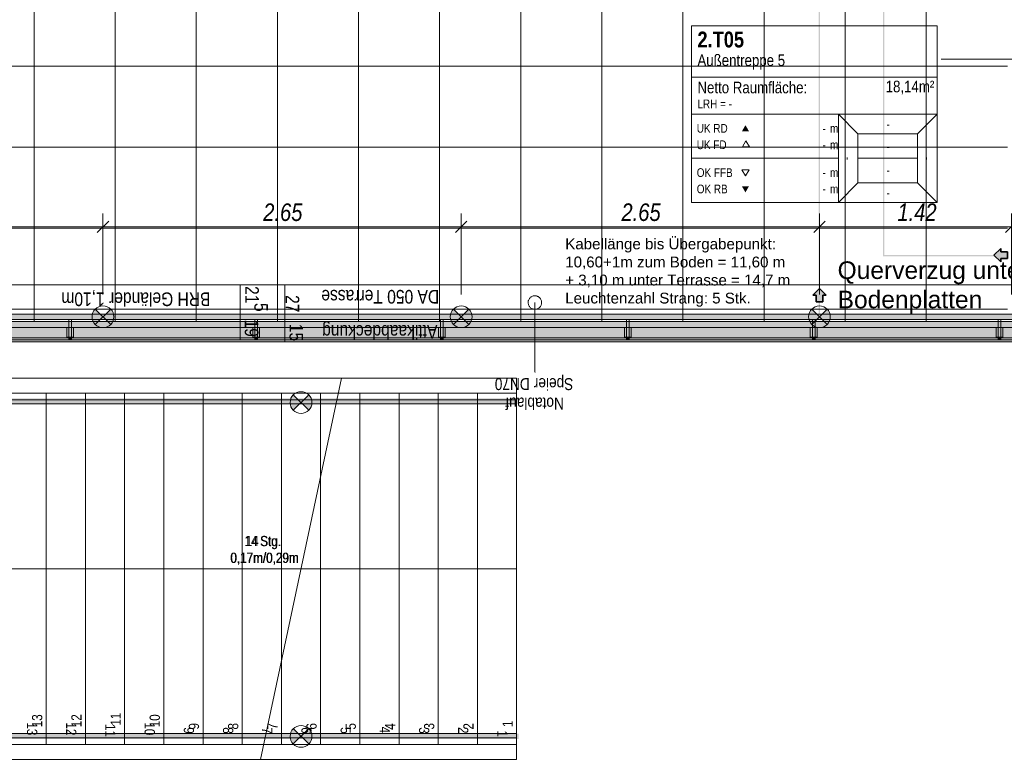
# Model space of a CAD drawing. Extents: x -620 to 300, y 62 to 1112.
# Tile 54 of 235: x -284 to -139, y 149 to 259. Entities that reach past the tile are written whole.
import ezdxf
from ezdxf.lldxf.tags import DXFTag

# ---------------------------------------------------------------- set-up
doc = ezdxf.new("R2010")
doc.units = 0
doc.layers.get('0').update_dxf_attribs({"lineweight": 13})
for name, color, linetype, lineweight, true_color in [('00_ E_ST_Handlaufleuchte', 7, 'Continuous', 13, 0xb2b200), ('00_E_ST_Handlaufleuchte_Bem', 7, 'Continuous', 5, 0x7d7d00), ('00_E_ST_Handlaufleuchte_Kabel', 3, 'Continuous', 18, 0x00ff00), ('00_E_ST_Handlaufleuchte_Übergabepunkte unter Terrassenplatte', 3, 'Continuous', 35, 0x00ff00), ('00_E_ST_Handlaufleuchte–Handlauf-Position', 7, 'Continuous', 5, 0x0000b2), ('30 -33 Aussenwände- 7 Fassade_ Elemente', 7, 'Continuous', 9, 0x00aacc), ('30 -35 Decken- 2.2 Treppen Außen', 9, 'Continuous', 9, 0x808080), ('30 -36 Dächer- 3 Dachbeläge', 7, 'Continuous', 15, 0x9999ff), ('30 -36 Dächer- 4 Dachbekleidungen', 7, 'Continuous', 9, 0xccccff), ('60- 61 allgemeine Ausstattung- 4 Terrassen', 9, 'Continuous', 9, 0x808080), ('70 -72 Beschriftung- 1 Beschriftung allgemein', 7, 'Continuous', 9, 0xff6633), ('70 -75 Raumstempel- 1 Raumstempel-A06CPVE3L0', 1, 'Continuous', 50, 0xff0000), ('70 -75 Raumstempel-2 Verweislinie', 3, 'Continuous', 9, 0x00ff00), ('70 -76 Bemaßung- 2 Allgemein', 9, 'Continuous', 5, 0x808080)]:
    doc.layers.add(name, color=color, linetype=linetype, lineweight=lineweight, true_color=true_color)
for name, color, linetype, lineweight in [('00_E_ST_Handlaufleuchte_Kabel_Text', 7, 'Continuous', 13), ('40 -41 Abwasser_Wasser_Gas- 2 Wasser-1', 7, 'Continuous', 15), ('70 -71 Achsen- 1 Gebäudeachsen', 7, 'STRICHPUNKT2-A06CPVE5L0', 18)]:
    doc.layers.add(name, color=color, linetype=linetype, lineweight=lineweight)
doc.styles.get("Standard").update_dxf_attribs({"font": 'ARIALN.TTF'})
tags = doc.linetypes.add('grob-A06CPVE1L0', pattern=[14, 3, -8, 3]).pattern_tags.tags
tags[8:9] = [DXFTag(74, 4), DXFTag(75, 0), DXFTag(340, '0'), DXFTag(46, 0.0), DXFTag(50, 0.0), DXFTag(44, 0.0), DXFTag(45, 0.0)]
tags[6:7] = [DXFTag(74, 4), DXFTag(75, 0), DXFTag(340, '0'), DXFTag(46, 0.0), DXFTag(50, 0.0), DXFTag(44, 0.0), DXFTag(45, 0.0)]
tags[4:5] = [DXFTag(74, 4), DXFTag(75, 0), DXFTag(340, '0'), DXFTag(46, 0.0), DXFTag(50, 0.0), DXFTag(44, 0.0), DXFTag(45, 0.0)]
tags = doc.linetypes.add('STRICHPUNKT2-A06CPVE5L0', pattern=[12.7, 6.35, -3.175, 0, -3.175]).pattern_tags.tags
tags[10:11] = [DXFTag(74, 4), DXFTag(75, 0), DXFTag(340, '0'), DXFTag(46, 0.0), DXFTag(50, 0.0), DXFTag(44, 0.0), DXFTag(45, 0.0)]
tags[8:9] = [DXFTag(74, 4), DXFTag(75, 0), DXFTag(340, '0'), DXFTag(46, 0.0), DXFTag(50, 0.0), DXFTag(44, 0.0), DXFTag(45, 0.0)]
tags[6:7] = [DXFTag(74, 4), DXFTag(75, 0), DXFTag(340, '0'), DXFTag(46, 0.0), DXFTag(50, 0.0), DXFTag(44, 0.0), DXFTag(45, 0.0)]
tags[4:5] = [DXFTag(74, 4), DXFTag(75, 0), DXFTag(340, '0'), DXFTag(46, 0.0), DXFTag(50, 0.0), DXFTag(44, 0.0), DXFTag(45, 0.0)]

# ---------------------------------------------------------------- blocks, each defined once
blk = doc.blocks.new('Referenz-A06CPVE6L0')
at = {"layer": '30 -33 Aussenwände- 7 Fassade_ Elemente', "color": 0, "linetype": 'Continuous', "ltscale": 0.13}
blk.add_line((31.62, 211.65), (-401.58, 211.65), dxfattribs=at)
at = {"layer": '30 -35 Decken- 2.2 Treppen Außen', "color": 0}
for p, q in [((-236.68, 205.65), (-391.58, 205.65)), ((-210.78, 205.65), (-236.68, 205.65)), ((-210.78, 203.45), (-210.78, 205.65)), ((-391.58, 203.45), (-237.15, 203.45)), ((-280.38, 151.45), (-280.38, 203.45)), ((-274.58, 151.45), (-274.58, 203.45)), ((-268.78, 151.45), (-268.78, 203.45)), ((-262.98, 151.45), (-262.98, 203.45)), ((-257.18, 151.45), (-257.18, 203.45)), ((-251.38, 151.45), (-251.38, 203.45)), ((-245.58, 151.45), (-245.58, 203.45)), ((-239.78, 151.45), (-239.78, 203.45)), ((-237.15, 203.45), (-210.78, 203.45)), ((-233.98, 151.45), (-233.98, 203.45)), ((-228.18, 203.45), (-228.18, 151.45)), ((-222.38, 203.45), (-222.38, 151.45)), ((-216.58, 203.45), (-216.58, 151.45)), ((-210.78, 203.45), (-210.78, 151.45)), ((-237.36, 202.45), (-391.58, 202.45)), ((-391.58, 201.85), (-237.49, 201.85)), ((-237.49, 201.85), (-210.78, 201.85)), ((-210.78, 202.45), (-237.36, 202.45)), ((-210.78, 201.85), (-210.78, 202.45)), ((-242.68, 177.45), (-391.58, 177.45)), ((-210.78, 177.45), (-242.68, 177.45)), ((-391.58, 153.05), (-247.86, 153.05)), ((-247.86, 153.05), (-210.78, 153.05)), ((-210.78, 153.05), (-210.78, 152.45)), ((-247.99, 152.45), (-391.58, 152.45)), ((-210.78, 152.45), (-247.99, 152.45)), ((-248.2, 151.45), (-391.58, 151.45)), ((-210.78, 151.45), (-248.2, 151.45)), ((-210.78, 149.25), (-210.78, 151.45)), ((-391.58, 149.25), (-248.67, 149.25)), ((-248.67, 149.25), (-210.78, 149.25))]:
    blk.add_line(p, q, dxfattribs=at)
at = {"layer": '30 -35 Decken- 2.2 Treppen Außen', "color": 0, "linetype": 'grob-A06CPVE1L0', "ltscale": 0.13}
for p, q in [((-236.68, 205.65), (-391.58, 205.65)), ((-236.68, 205.65), (-248.67, 149.25)), ((-391.58, 203.45), (-237.15, 203.45)), ((-280.38, 203.45), (-286.18, 203.45)), ((-274.58, 203.45), (-280.38, 203.45)), ((-280.38, 203.45), (-280.38, 151.45)), ((-268.78, 203.45), (-274.58, 203.45)), ((-274.58, 203.45), (-274.58, 151.45)), ((-262.98, 203.45), (-268.78, 203.45)), ((-268.78, 203.45), (-268.78, 151.45)), ((-257.18, 203.45), (-262.98, 203.45)), ((-262.98, 203.45), (-262.98, 151.45)), ((-251.38, 203.45), (-257.18, 203.45)), ((-257.18, 203.45), (-257.18, 151.45)), ((-245.58, 203.45), (-251.38, 203.45)), ((-251.38, 203.45), (-251.38, 151.45)), ((-245.58, 203.45), (-245.58, 163.81)), ((-239.78, 203.45), (-245.58, 203.45)), ((-237.15, 203.45), (-239.78, 203.45)), ((-239.78, 203.45), (-239.78, 191.1)), ((-242.68, 177.45), (-391.58, 177.45)), ((-248.2, 151.45), (-391.58, 151.45)), ((-280.38, 151.45), (-286.18, 151.45)), ((-274.58, 151.45), (-280.38, 151.45)), ((-268.78, 151.45), (-274.58, 151.45)), ((-262.98, 151.45), (-268.78, 151.45)), ((-257.18, 151.45), (-262.98, 151.45)), ((-251.38, 151.45), (-257.18, 151.45)), ((-251.38, 151.45), (-248.2, 151.45)), ((-391.58, 149.25), (-248.67, 149.25))]:
    blk.add_line(p, q, dxfattribs=at)
at = {"layer": '30 -35 Decken- 2.2 Treppen Außen', "color": 0, "linetype": 'Continuous', "ltscale": 0.13}
for p, q in [((-236.68, 205.65), (-391.58, 205.65)), ((-210.78, 205.65), (-391.58, 205.65)), ((-236.68, 205.65), (-248.67, 149.25)), ((-210.78, 205.65), (-236.68, 205.65)), ((-210.78, 203.45), (-210.78, 205.65)), ((-210.78, 203.45), (-210.78, 205.65)), ((-391.58, 203.45), (-237.15, 203.45)), ((-391.58, 203.45), (-210.78, 203.45)), ((-280.38, 203.45), (-286.18, 203.45)), ((-274.58, 203.45), (-280.38, 203.45)), ((-280.38, 203.45), (-280.38, 151.45)), ((-268.78, 203.45), (-274.58, 203.45)), ((-274.58, 203.45), (-274.58, 151.45)), ((-262.98, 203.45), (-268.78, 203.45)), ((-268.78, 203.45), (-268.78, 151.45)), ((-257.18, 203.45), (-262.98, 203.45)), ((-262.98, 203.45), (-262.98, 151.45)), ((-251.38, 203.45), (-257.18, 203.45)), ((-257.18, 203.45), (-257.18, 151.45)), ((-245.58, 203.45), (-251.38, 203.45)), ((-251.38, 203.45), (-251.38, 151.45)), ((-239.78, 203.45), (-245.58, 203.45)), ((-245.58, 203.45), (-245.58, 151.45)), ((-233.98, 203.45), (-239.78, 203.45)), ((-239.78, 203.45), (-239.78, 151.45)), ((-233.98, 203.45), (-237.15, 203.45)), ((-237.15, 203.45), (-210.78, 203.45)), ((-228.18, 203.45), (-233.98, 203.45)), ((-233.98, 151.45), (-233.98, 203.45)), ((-228.18, 203.45), (-233.98, 203.45)), ((-233.98, 203.45), (-233.98, 151.45)), ((-222.38, 203.45), (-228.18, 203.45)), ((-228.18, 203.45), (-228.18, 151.45)), ((-222.38, 203.45), (-228.18, 203.45)), ((-228.18, 203.45), (-228.18, 151.45)), ((-216.58, 203.45), (-222.38, 203.45)), ((-222.38, 203.45), (-222.38, 151.45)), ((-216.58, 203.45), (-222.38, 203.45)), ((-222.38, 203.45), (-222.38, 151.45)), ((-210.78, 203.45), (-216.58, 203.45)), ((-216.58, 203.45), (-216.58, 151.45)), ((-210.78, 203.45), (-216.58, 203.45)), ((-216.58, 203.45), (-216.58, 151.45)), ((-210.78, 203.45), (-210.78, 151.45)), ((-210.78, 203.45), (-210.78, 151.45)), ((-237.36, 202.45), (-391.58, 202.45)), ((-391.58, 202.45), (-210.78, 202.45)), ((-391.58, 201.85), (-237.49, 201.85)), ((-210.78, 201.85), (-391.58, 201.85)), ((-237.49, 201.85), (-210.78, 201.85)), ((-210.78, 202.45), (-237.36, 202.45)), ((-210.78, 201.85), (-210.78, 202.45)), ((-210.78, 202.45), (-210.78, 201.85)), ((-239.78, 191.1), (-239.78, 151.45)), ((-210.78, 177.45), (-391.58, 177.45)), ((-210.78, 177.45), (-242.68, 177.45)), ((-245.58, 163.81), (-245.58, 151.45)), ((-391.58, 153.05), (-247.86, 153.05)), ((-210.78, 153.05), (-391.58, 153.05)), ((-247.86, 153.05), (-210.78, 153.05)), ((-210.78, 153.05), (-210.78, 152.45)), ((-210.78, 152.45), (-210.78, 153.05)), ((-247.99, 152.45), (-391.58, 152.45)), ((-391.58, 152.45), (-210.78, 152.45)), ((-210.78, 152.45), (-247.99, 152.45)), ((-391.58, 151.45), (-248.2, 151.45)), ((-210.78, 151.45), (-391.58, 151.45)), ((-280.38, 151.45), (-286.18, 151.45)), ((-274.58, 151.45), (-280.38, 151.45)), ((-268.78, 151.45), (-274.58, 151.45)), ((-262.98, 151.45), (-268.78, 151.45)), ((-257.18, 151.45), (-262.98, 151.45)), ((-251.38, 151.45), (-257.18, 151.45)), ((-245.58, 151.45), (-251.38, 151.45)), ((-248.2, 151.45), (-245.58, 151.45)), ((-210.78, 151.45), (-248.2, 151.45)), ((-245.58, 151.45), (-239.78, 151.45)), ((-239.78, 151.45), (-245.58, 151.45)), ((-239.78, 151.45), (-233.98, 151.45)), ((-233.98, 151.45), (-239.78, 151.45)), ((-228.18, 151.45), (-233.98, 151.45)), ((-228.18, 151.45), (-233.98, 151.45)), ((-222.38, 151.45), (-228.18, 151.45)), ((-222.38, 151.45), (-228.18, 151.45)), ((-216.58, 151.45), (-222.38, 151.45)), ((-216.58, 151.45), (-222.38, 151.45)), ((-210.78, 151.45), (-216.58, 151.45)), ((-210.78, 151.45), (-216.58, 151.45)), ((-210.78, 149.25), (-210.78, 151.45)), ((-210.78, 149.25), (-210.78, 151.45)), ((-248.67, 149.25), (-391.58, 149.25)), ((-391.58, 149.25), (-210.78, 149.25)), ((-248.67, 149.25), (-210.78, 149.25))]:
    blk.add_line(p, q, dxfattribs=at)
at = {"layer": '30 -36 Dächer- 3 Dachbeläge', "color": 0, "linetype": 'Continuous', "ltscale": 0.15}
for p, q in [((-403.78, 214.05), (31.02, 214.05)), ((31.02, 211.05), (-403.78, 211.05))]:
    blk.add_line(p, q, dxfattribs=at)
at = {"layer": '30 -36 Dächer- 3 Dachbeläge', "color": 0, "lineweight": 9}
for p, q in [((-276.63, 211.75), (-277.03, 211.75)), ((-277.03, 211.75), (-277.03, 211.35)), ((-276.63, 211.35), (-276.63, 211.75)), ((-249.13, 211.75), (-249.53, 211.75)), ((-249.53, 211.75), (-249.53, 211.35)), ((-249.13, 211.35), (-249.13, 211.75)), ((-221.63, 211.75), (-222.03, 211.75)), ((-222.03, 211.75), (-222.03, 211.35)), ((-221.63, 211.35), (-221.63, 211.75)), ((-194.13, 211.75), (-194.53, 211.75)), ((-194.53, 211.75), (-194.53, 211.35)), ((-194.13, 211.35), (-194.13, 211.75)), ((-166.63, 211.75), (-167.03, 211.75)), ((-167.03, 211.75), (-167.03, 211.35)), ((-166.63, 211.35), (-166.63, 211.75)), ((-139.13, 211.75), (-139.53, 211.75)), ((-139.53, 211.75), (-139.53, 211.35)), ((-139.13, 211.35), (-139.13, 211.75))]:
    blk.add_line(p, q, dxfattribs=at)
at = {"layer": '30 -36 Dächer- 3 Dachbeläge', "color": 0, "lineweight": 0}
for points in [[(-403.78, 211.05), (-403.78, 214.05), (31.02, 211.05)], [(31.02, 211.05), (-403.78, 214.05), (31.02, 214.05)], [(-277.03, 211.75), (-276.63, 211.75), (-277.03, 211.35)], [(-277.03, 211.35), (-276.63, 211.75), (-276.63, 211.35)], [(-249.53, 211.75), (-249.13, 211.75), (-249.53, 211.35)], [(-249.53, 211.35), (-249.13, 211.75), (-249.13, 211.35)], [(-222.03, 211.75), (-221.63, 211.75), (-222.03, 211.35)], [(-222.03, 211.35), (-221.63, 211.75), (-221.63, 211.35)], [(-194.53, 211.75), (-194.13, 211.75), (-194.53, 211.35)], [(-194.53, 211.35), (-194.13, 211.75), (-194.13, 211.35)], [(-167.03, 211.75), (-166.63, 211.75), (-167.03, 211.35)], [(-167.03, 211.35), (-166.63, 211.75), (-166.63, 211.35)], [(-139.53, 211.75), (-139.13, 211.75), (-139.53, 211.35)], [(-139.53, 211.35), (-139.13, 211.75), (-139.13, 211.35)]]:
    blk.add_solid(points, dxfattribs=at)
at = {"layer": '30 -36 Dächer- 4 Dachbekleidungen', "color": 0, "linetype": 'Continuous', "ltscale": 0.13}
for p, q in [((31.02, 215.15), (-405.38, 215.15)), ((-404.58, 214.35), (31.02, 214.35)), ((-276.63, 214.35), (-277.03, 214.35)), ((-277.03, 214.35), (-277.03, 213.15)), ((-276.63, 213.15), (-276.63, 214.35)), ((-249.13, 214.35), (-249.53, 214.35)), ((-249.53, 214.35), (-249.53, 213.15)), ((-249.13, 213.15), (-249.13, 214.35)), ((-221.63, 214.35), (-222.03, 214.35)), ((-222.03, 214.35), (-222.03, 213.15)), ((-221.63, 213.15), (-221.63, 214.35)), ((-194.13, 214.35), (-194.53, 214.35)), ((-194.53, 214.35), (-194.53, 213.15)), ((-194.13, 213.15), (-194.13, 214.35)), ((-166.63, 214.35), (-167.03, 214.35)), ((-167.03, 214.35), (-167.03, 213.15)), ((-166.63, 213.15), (-166.63, 214.35)), ((-139.13, 214.35), (-139.53, 214.35)), ((-139.53, 214.35), (-139.53, 213.15)), ((-139.13, 213.15), (-139.13, 214.35)), ((31.02, 213.15), (-403.38, 213.15)), ((-277.33, 213.15), (-277.33, 211.75)), ((-277.03, 211.75), (-277.03, 213.15)), ((-276.63, 213.15), (-276.63, 211.75)), ((-276.33, 213.15), (-276.33, 211.75)), ((-249.83, 213.15), (-249.83, 211.75)), ((-249.53, 211.75), (-249.53, 213.15)), ((-249.13, 213.15), (-249.13, 211.75)), ((-248.83, 213.15), (-248.83, 211.75)), ((-222.33, 213.15), (-222.33, 211.75)), ((-222.03, 211.75), (-222.03, 213.15)), ((-221.63, 213.15), (-221.63, 211.75)), ((-221.33, 213.15), (-221.33, 211.75)), ((-194.83, 213.15), (-194.83, 211.75)), ((-194.53, 211.75), (-194.53, 213.15)), ((-194.13, 213.15), (-194.13, 211.75)), ((-193.83, 213.15), (-193.83, 211.75)), ((-167.33, 213.15), (-167.33, 211.75)), ((-167.03, 211.75), (-167.03, 213.15)), ((-166.63, 213.15), (-166.63, 211.75)), ((-166.33, 213.15), (-166.33, 211.75)), ((-139.83, 213.15), (-139.83, 211.75)), ((-139.53, 211.75), (-139.53, 213.15)), ((-139.13, 213.15), (-139.13, 211.75)), ((-138.83, 213.15), (-138.83, 211.75)), ((-401.58, 211.35), (31.02, 211.35)), ((-277.33, 211.75), (-277.03, 211.75)), ((-276.63, 211.75), (-277.03, 211.75)), ((-276.33, 211.75), (-276.63, 211.75)), ((-249.83, 211.75), (-249.53, 211.75)), ((-249.13, 211.75), (-249.53, 211.75)), ((-248.83, 211.75), (-249.13, 211.75)), ((-222.33, 211.75), (-222.03, 211.75)), ((-221.63, 211.75), (-222.03, 211.75)), ((-221.33, 211.75), (-221.63, 211.75)), ((-194.83, 211.75), (-194.53, 211.75)), ((-194.13, 211.75), (-194.53, 211.75)), ((-193.83, 211.75), (-194.13, 211.75)), ((-167.33, 211.75), (-167.03, 211.75)), ((-166.63, 211.75), (-167.03, 211.75)), ((-166.33, 211.75), (-166.63, 211.75)), ((-139.83, 211.75), (-139.53, 211.75)), ((-139.13, 211.75), (-139.53, 211.75)), ((-138.83, 211.75), (-139.13, 211.75))]:
    blk.add_line(p, q, dxfattribs=at)
at = {"layer": '40 -41 Abwasser_Wasser_Gas- 2 Wasser-1', "color": 0, "linetype": 'Continuous', "ltscale": 0.15}
for p, q in [((-209.07, 216.98), (-209.05, 217.08)), ((-209.05, 217.08), (-209.03, 217.17)), ((-209.03, 217.17), (-208.99, 217.27)), ((-208.99, 217.27), (-208.94, 217.35)), ((-208.94, 217.35), (-208.89, 217.44)), ((-208.89, 217.44), (-208.83, 217.51)), ((-208.83, 217.51), (-208.76, 217.58)), ((-208.76, 217.58), (-208.69, 217.65)), ((-208.69, 217.65), (-208.61, 217.7)), ((-208.61, 217.7), (-208.52, 217.75)), ((-208.52, 217.75), (-208.43, 217.79)), ((-208.43, 217.79), (-208.34, 217.82)), ((-208.34, 217.82), (-208.24, 217.84)), ((-208.24, 217.84), (-208.14, 217.85)), ((-208.14, 217.85), (-208.05, 217.85)), ((-208.05, 217.85), (-207.95, 217.84)), ((-207.95, 217.84), (-207.85, 217.83)), ((-207.85, 217.83), (-207.76, 217.8)), ((-207.76, 217.8), (-207.67, 217.76)), ((-207.67, 217.76), (-207.58, 217.72)), ((-207.58, 217.72), (-207.5, 217.67)), ((-207.5, 217.67), (-207.42, 217.61)), ((-207.42, 217.61), (-207.35, 217.54)), ((-207.35, 217.54), (-207.29, 217.46)), ((-207.29, 217.46), (-207.23, 217.38)), ((-207.23, 217.38), (-207.18, 217.3)), ((-207.18, 217.3), (-207.14, 217.21)), ((-207.14, 217.21), (-207.11, 217.11)), ((-207.11, 217.11), (-207.09, 217.02)), ((-209.08, 216.89), (-209.07, 216.98)), ((-209.08, 216.79), (-209.08, 216.89)), ((-209.07, 216.69), (-209.08, 216.79)), ((-209.04, 216.59), (-209.07, 216.69)), ((-209.01, 216.5), (-209.04, 216.59)), ((-208.98, 216.41), (-209.01, 216.5)), ((-208.93, 216.33), (-208.98, 216.41)), ((-208.87, 216.24), (-208.93, 216.33)), ((-208.81, 216.17), (-208.87, 216.24)), ((-208.74, 216.1), (-208.81, 216.17)), ((-208.66, 216.04), (-208.74, 216.1)), ((-208.58, 215.99), (-208.66, 216.04)), ((-208.49, 215.94), (-208.58, 215.99)), ((-208.4, 215.91), (-208.49, 215.94)), ((-208.31, 215.88), (-208.4, 215.91)), ((-208.21, 215.86), (-208.31, 215.88)), ((-208.11, 215.85), (-208.21, 215.86)), ((-208.01, 215.86), (-208.11, 215.85)), ((-207.92, 215.87), (-208.01, 215.86)), ((-207.82, 215.89), (-207.92, 215.87)), ((-207.73, 215.92), (-207.82, 215.89)), ((-207.64, 215.96), (-207.73, 215.92)), ((-207.55, 216), (-207.64, 215.96)), ((-207.47, 216.06), (-207.55, 216)), ((-207.39, 216.12), (-207.47, 216.06)), ((-207.33, 216.19), (-207.39, 216.12)), ((-207.27, 216.27), (-207.33, 216.19)), ((-207.21, 216.35), (-207.27, 216.27)), ((-207.17, 216.44), (-207.21, 216.35)), ((-207.13, 216.53), (-207.17, 216.44)), ((-207.1, 216.63), (-207.13, 216.53)), ((-207.09, 216.72), (-207.1, 216.63)), ((-207.09, 217.02), (-207.08, 216.92)), ((-207.08, 216.82), (-207.09, 216.72)), ((-207.08, 216.92), (-207.08, 216.82))]:
    blk.add_line(p, q, dxfattribs=at)
at = {"layer": '60- 61 allgemeine Ausstattung- 4 Terrassen', "color": 0}
for p, q in [((-282.17, 372.51), (-282.17, 214.05)), ((-270.17, 372.51), (-270.17, 214.05)), ((-258.17, 372.51), (-258.17, 214.05)), ((-246.17, 372.51), (-246.17, 214.05)), ((-234.17, 372.51), (-234.17, 214.05)), ((-222.17, 372.51), (-222.17, 214.05)), ((-210.17, 372.51), (-210.17, 214.05)), ((-198.17, 372.51), (-198.17, 214.05)), ((-186.17, 372.51), (-186.17, 214.05)), ((-174.17, 372.51), (-174.17, 214.05)), ((-162.17, 372.51), (-162.17, 214.05)), ((-150.17, 372.51), (-150.17, 214.05)), ((-138.16, 251.85), (-443.64, 251.85)), ((-138.16, 239.85), (-443.64, 239.85)), ((-138.16, 227.85), (-443.64, 227.85)), ((-138.16, 215.85), (-447.78, 215.85))]:
    blk.add_line(p, q, dxfattribs=at)
at = {"layer": '60- 61 allgemeine Ausstattung- 4 Terrassen', "color": 0, "linetype": 'Continuous', "lineweight": 18, "ltscale": 0.18}
blk.add_line((31.62, 211.65), (-401.58, 211.65), dxfattribs=at)
at = {"layer": '70 -71 Achsen- 1 Gebäudeachsen', "color": 0, "linetype": 'STRICHPUNKT2-A06CPVE5L0', "ltscale": 0.18}
blk.add_line((-538.63, 219.45), (76.59, 219.45), dxfattribs=at)
at = {"layer": '70 -72 Beschriftung- 1 Beschriftung allgemein', "color": 0, "linetype": 'Continuous', "ltscale": 0.13}
blk.add_line((-208.08, 216.85), (-208.08, 206.56), dxfattribs=at)
at = {"layer": '70 -72 Beschriftung- 1 Beschriftung allgemein', "color": 0, "linetype": 'Continuous', "lineweight": 5, "ltscale": 0.13}
for p, q in [((-208.08, 206.56), (-208.09, 206.62)), ((-208.09, 206.62), (-208.06, 206.62)), ((-208.06, 206.62), (-208.08, 206.56))]:
    blk.add_line(p, q, dxfattribs=at)
at = {"layer": '70 -72 Beschriftung- 1 Beschriftung allgemein', "color": 0, "lineweight": 0}
for points in [[(-208.08, 206.62), (-208.08, 206.56), (-208.09, 206.62)], [(-208.08, 206.62), (-208.06, 206.62), (-208.08, 206.56)]]:
    blk.add_solid(points, dxfattribs=at)
at = {"layer": '70 -75 Raumstempel- 1 Raumstempel-A06CPVE3L0', "color": 0, "lineweight": 9}
for p, q in [((-184.89, 257.81), (-184.89, 231.67)), ((-148.57, 257.81), (-184.89, 257.81)), ((-148.57, 231.67), (-148.57, 257.81)), ((-148.57, 250.21), (-184.89, 250.21)), ((-184.89, 244.74), (-163.16, 244.74)), ((-160.28, 241.84), (-163.16, 244.74)), ((-148.57, 244.74), (-163.16, 244.74)), ((-163.16, 244.74), (-163.16, 231.67)), ((-151.45, 241.84), (-148.57, 244.74)), ((-160.28, 234.56), (-160.28, 241.84)), ((-160.28, 241.84), (-151.45, 241.84)), ((-151.45, 234.56), (-151.45, 241.84)), ((-176.86, 240.78), (-177.38, 239.87)), ((-176.33, 239.87), (-176.86, 240.78)), ((-177.38, 239.87), (-176.33, 239.87)), ((-184.89, 238.2), (-163.16, 238.2)), ((-151.45, 238.2), (-160.28, 238.2)), ((-176.93, 235.6), (-177.45, 236.5)), ((-177.45, 236.5), (-176.4, 236.5)), ((-176.4, 236.5), (-176.93, 235.6)), ((-160.28, 234.56), (-163.16, 231.67)), ((-160.28, 234.56), (-151.45, 234.56)), ((-151.45, 234.56), (-148.57, 231.67)), ((-148.57, 231.67), (-184.89, 231.67))]:
    blk.add_line(p, q, dxfattribs=at)
at = {"layer": '70 -75 Raumstempel- 1 Raumstempel-A06CPVE3L0', "color": 0, "lineweight": 0}
for points in [[(-176.4, 242.19), (-176.93, 243.1), (-177.45, 242.19)], [(-176.4, 234.06), (-176.93, 233.15), (-177.45, 234.06)]]:
    blk.add_solid(points, dxfattribs=at)
at = {"layer": '70 -75 Raumstempel-2 Verweislinie', "color": 0, "linetype": 'Continuous', "ltscale": 0.13}
blk.add_line((-147.99, 252.85), (-131.95, 252.85), dxfattribs=at)
at = {"layer": '70 -76 Bemaßung- 2 Allgemein', "color": 0, "linetype": 'Continuous', "ltscale": 0.13}
for p, q in [((-251.7, 219.45), (-251.64, 219.45)), ((-251.67, 219.46), (-251.65, 219.44)), ((-251.66, 219.46), (-251.66, 219.43)), ((-251.66, 219.43), (-251.66, 215.17)), ((-245.1, 219.45), (-245.04, 219.45)), ((-245.07, 219.46), (-245.05, 219.44)), ((-245.06, 219.46), (-245.06, 219.43)), ((-245.06, 219.43), (-245.06, 214.07)), ((-251.66, 215.15), (-251.68, 215.15)), ((-251.66, 215.15), (-251.68, 215.15)), ((-251.67, 215.16), (-251.65, 215.14)), ((-251.65, 215.14), (-251.67, 215.16)), ((-251.66, 215.14), (-251.66, 215.17)), ((-251.66, 215.16), (-251.66, 215.13)), ((-251.66, 215.13), (-251.66, 211.37)), ((-245.1, 214.05), (-245.04, 214.05)), ((-245.1, 214.05), (-245.04, 214.05)), ((-245.07, 214.06), (-245.05, 214.04)), ((-245.05, 214.04), (-245.07, 214.06)), ((-245.06, 214.04), (-245.06, 214.07)), ((-245.06, 214.06), (-245.06, 214.03)), ((-245.06, 214.03), (-245.06, 211.07)), ((-251.7, 211.35), (-251.64, 211.35)), ((-251.65, 211.34), (-251.67, 211.36)), ((-251.66, 211.34), (-251.66, 211.37)), ((-245.1, 211.05), (-245.04, 211.05)), ((-245.05, 211.04), (-245.07, 211.06)), ((-245.06, 211.04), (-245.06, 211.07))]:
    blk.add_line(p, q, dxfattribs=at)
at = {"layer": '30 -35 Decken- 2.2 Treppen Außen', "color": 0, "linetype": 'Continuous', "ltscale": 0.13, "char_height": 1.5103, "attachment_point": 1}
for s, insert, rotation in [('{\\fArial Narrow;14}', (-251.05, 182.31), 0.001), ('{\\fArial Narrow;Stg.}', (-248.75, 182.31), 0.001), ('{\\fArial Narrow;0,17m/0,29m}', (-253.16, 179.83), 0.001), ('{\\fArial Narrow;13}', (-282.48, 153.99), 90.001), ('{\\fArial Narrow;12}', (-276.66, 154), 90.001), ('{\\fArial Narrow;11}', (-270.86, 154.23), 90.001), ('{\\fArial Narrow;10}', (-265.08, 153.99), 90.001), ('{\\fArial Narrow;9}', (-259.28, 153.66), 90.001), ('{\\fArial Narrow;8}', (-253.48, 153.66), 90.001), ('{\\fArial Narrow;7}', (-247.66, 153.67), 90.001), ('{\\fArial Narrow;6}', (-241.88, 153.65), 90.001), ('{\\fArial Narrow;5}', (-236.08, 153.65), 90.001), ('{\\fArial Narrow;4}', (-230.26, 153.62), 90.001), ('{\\fArial Narrow;3}', (-224.48, 153.66), 90.001), ('{\\fArial Narrow;2}', (-218.66, 153.65), 90.001), ('{\\fArial Narrow;1}', (-212.86, 154.02), 90.001)]:
    blk.add_mtext(s, dxfattribs=dict(at, insert=insert, rotation=rotation))
at = {"layer": '30 -35 Decken- 2.2 Treppen Außen', "color": 0, "linetype": 'ByBlock', "ltscale": 0.13, "char_height": 1.5103, "attachment_point": 1}
for s, insert, rotation in [('{\\fArial Narrow;14}', (-250.87, 182.31), 0.001), ('{\\fArial Narrow;14}', (-250.87, 182.31), 0.001), ('{\\fArial Narrow;Stg.}', (-248.68, 182.31), 0.001), ('{\\fArial Narrow;Stg.}', (-248.68, 182.31), 0.001), ('{\\fArial Narrow;0,17m/0,29m}', (-253.09, 179.83), 0.001), ('{\\fArial Narrow;0,17m/0,29m}', (-253.09, 179.83), 0.001), ('{\\fArial Narrow;13}', (-281.71, 154.73), 270.001), ('{\\fArial Narrow;13}', (-281.71, 154.73), 270.001), ('{\\fArial Narrow;12}', (-275.93, 154.72), 270.001), ('{\\fArial Narrow;12}', (-275.93, 154.72), 270.001), ('{\\fArial Narrow;10}', (-264.31, 154.73), 270.001), ('{\\fArial Narrow;10}', (-264.31, 154.73), 270.001), ('{\\fArial Narrow;11}', (-270.13, 154.49), 270.001), ('{\\fArial Narrow;11}', (-270.13, 154.49), 270.001), ('{\\fArial Narrow;9}', (-258.51, 154), 270.001), ('{\\fArial Narrow;9}', (-258.51, 154), 270.001), ('{\\fArial Narrow;8}', (-252.71, 154), 270.001), ('{\\fArial Narrow;8}', (-252.71, 154), 270.001), ('{\\fArial Narrow;7}', (-246.93, 153.98), 270.001), ('{\\fArial Narrow;7}', (-246.93, 153.98), 270.001), ('{\\fArial Narrow;6}', (-241.11, 154.01), 270.001), ('{\\fArial Narrow;6}', (-241.11, 154.01), 270.001), ('{\\fArial Narrow;5}', (-235.31, 154), 270.001), ('{\\fArial Narrow;5}', (-235.31, 154), 270.001), ('{\\fArial Narrow;4}', (-229.53, 154.09), 270.001), ('{\\fArial Narrow;4}', (-229.53, 154.09), 270.001), ('{\\fArial Narrow;3}', (-223.71, 154), 270.001), ('{\\fArial Narrow;3}', (-223.71, 154), 270.001), ('{\\fArial Narrow;2}', (-217.93, 154.03), 270.001), ('{\\fArial Narrow;2}', (-217.93, 154.03), 270.001), ('{\\fArial Narrow;1}', (-212.13, 153.52), 270.001), ('{\\fArial Narrow;1}', (-212.13, 153.52), 270.001)]:
    blk.add_mtext(s, dxfattribs=dict(at, insert=insert, rotation=rotation))
at = {"layer": '70 -72 Beschriftung- 1 Beschriftung allgemein', "color": 0, "linetype": 'Continuous', "ltscale": 0.13, "attachment_point": 1, "rotation": 180}
for s, insert, char_height in [('{\\fArial Narrow;BRH Geländer 1,10m}', (-256.08, 216.33), 2.0138), ('{\\fArial Narrow;DA 050 Terrasse}', (-222.24, 216.7), 2.0138), ('{\\fArial Narrow;Attikaabdeckung}', (-222.5, 211.5), 2.0138), ('{\\fArial Narrow;DN70}', (-208.85, 203.9), 1.7621), ('{\\fArial Narrow;Speier}', (-202.4, 203.9), 1.7621), ('{\\fArial Narrow;Notablauf}', (-203.8, 201.02), 1.7621)]:
    blk.add_mtext(s, dxfattribs=dict(at, insert=insert, char_height=char_height))
at = {"layer": '70 -75 Raumstempel- 1 Raumstempel-A06CPVE3L0', "color": 0, "linetype": 'Continuous', "ltscale": 0.5, "attachment_point": 1}
for s, insert, char_height, rotation in [('{\\fArial Narrow|b1|i0;2.T05}', (-184.03, 256.95), 2.3536, 0), ('{\\fArial Narrow;Außentreppe 5}', (-184.03, 253.56), 1.7117, 0), ('{\\fArial Narrow;Netto Raumfläche:}', (-184.03, 249.53), 1.7117, 0), ('{\\fArial Narrow;18,14m²}', (-156.18, 249.68), 1.7117, 0), ('{\\fArial Narrow;LRH = -}', (-184.03, 246.89), 1.2838, 0), ('{\\fArial Narrow;UK RD}', (-184.13, 243.27), 1.2838, 0), ('{\\fArial Narrow;-}', (-165.53, 243.26), 1.2838, 0), ('{\\fArial Narrow;m}', (-164.41, 243.26), 1.2838, 0), ('{\\fArial Narrow;-}', (-156.06, 243.9), 1.2838, 0), ('{\\fArial Narrow;UK FD}', (-184.13, 240.84), 1.2838, 0), ('{\\fArial Narrow;m}', (-164.41, 240.83), 1.2838, 0), ('{\\fArial Narrow;-}', (-165.53, 240.83), 1.2838, 0), ('{\\fArial Narrow;-}', (-156.06, 240.59), 1.2838, 0), ('{\\fArial Narrow;-}', (-161.08, 238.4), 1.2838, 270), ('{\\fArial Narrow;-}', (-149.37, 238.4), 1.2838, 270), ('{\\fArial Narrow;OK FFB}', (-184.13, 236.72), 1.2838, 0), ('{\\fArial Narrow;m}', (-164.41, 236.72), 1.2838, 0), ('{\\fArial Narrow;-}', (-156.06, 237.06), 1.2838, 0), ('{\\fArial Narrow;-}', (-165.53, 236.72), 1.2838, 0), ('{\\fArial Narrow;OK RB}', (-184.13, 234.3), 1.2838, 0), ('{\\fArial Narrow;-}', (-165.53, 234.3), 1.2838, 0), ('{\\fArial Narrow;m}', (-164.41, 234.3), 1.2838, 0), ('{\\fArial Narrow;-}', (-156.06, 233.73), 1.2838, 0)]:
    blk.add_mtext(s, dxfattribs=dict(at, insert=insert, char_height=char_height, rotation=rotation))
at = {"layer": '70 -76 Bemaßung- 2 Allgemein', "color": 0, "linetype": 'Continuous', "ltscale": 0.13, "char_height": 2.0138, "attachment_point": 1, "rotation": 270}
for s, insert in [('{\\fArial Narrow;21}', (-248.92, 219.29)), ('{\\fArial Narrow;27}', (-242.94, 217.95)), ('{\\fArial Narrow;5}', (-247.57, 216.79)), ('{\\fArial Narrow;19}', (-248.98, 214.33)), ('{\\fArial Narrow;15}', (-242.37, 213.69))]:
    blk.add_mtext(s, dxfattribs=dict(at, insert=insert))
blk = doc.blocks.new('Blockreferenz-A06CPVFAL0')
at = {"lineweight": -2}
for points in [[(-220.12, 215.89), (-218.98, 214.75), (-220.12, 213.62), (-220.37, 213.95), (-220.53, 214.34), (-220.59, 214.75), (-220.53, 215.17), (-220.37, 215.56)], [(-218.98, 214.75), (-217.84, 215.89), (-217.59, 215.56), (-217.43, 215.17), (-217.37, 214.75), (-217.43, 214.34), (-217.59, 213.95), (-217.84, 213.62)]]:
    blk.add_hatch(color=0, dxfattribs=at).paths.add_polyline_path(points)
at = {"color": 0, "lineweight": -2}
for p, q in [((-220.12, 213.62), (-217.84, 215.89)), ((-220.12, 215.89), (-217.84, 213.62))]:
    blk.add_line(p, q, dxfattribs=at)
blk.add_circle((-218.98, 214.75), 1.61, dxfattribs=at)
blk = doc.blocks.new('Maß-A06CPVFCL0')
at = {"color": 0, "linetype": 'ByBlock', "lineweight": -2, "ltscale": 0.13}
for p, q in [((-218.13, 228.9), (-219.83, 227.2)), ((-218.98, 230.05), (-218.98, 218.05)), ((-165.13, 228.9), (-166.83, 227.2)), ((-165.98, 230.05), (-165.98, 218.05)), ((-218.98, 228.05), (-165.98, 228.05))]:
    blk.add_line(p, q, dxfattribs=at)
at = {"color": 0, "linetype": 'ByBlock', "lineweight": -2, "ltscale": 0.13, "insert": (-195.27, 231.52), "char_height": 2.6, "attachment_point": 1}
blk.add_mtext('{\\fArial Narrow|b0|i1;2.65}', dxfattribs=at)
blk = doc.blocks.new('Polygon-A06CPVFWL0')
at = {"linetype": 'ByBlock', "lineweight": -2, "ltscale": 0.13}
blk.add_hatch(color=0, dxfattribs=at).paths.add_polyline_path([(-210.48, 152.25), (-448.58, 152.25), (-448.58, 211.65), (-447.78, 211.65), (-447.78, 153.05), (-210.48, 153.05)])
blk = doc.blocks.new('Blockreferenz-A06CPVGOL0')
at = {"lineweight": -2}
for points in [[(-273.12, 215.89), (-271.98, 214.75), (-273.12, 213.62), (-273.37, 213.95), (-273.53, 214.34), (-273.59, 214.75), (-273.53, 215.17), (-273.37, 215.56)], [(-271.98, 214.75), (-270.84, 215.89), (-270.59, 215.56), (-270.43, 215.17), (-270.37, 214.75), (-270.43, 214.34), (-270.59, 213.95), (-270.84, 213.62)]]:
    blk.add_hatch(color=0, dxfattribs=at).paths.add_polyline_path(points)
at = {"color": 0, "lineweight": -2}
for p, q in [((-273.12, 213.62), (-270.84, 215.89)), ((-273.12, 215.89), (-270.84, 213.62))]:
    blk.add_line(p, q, dxfattribs=at)
blk.add_circle((-271.98, 214.75), 1.61, dxfattribs=at)
blk = doc.blocks.new('Maß-A06CPVGSL0')
at = {"color": 0, "linetype": 'ByBlock', "lineweight": -2, "ltscale": 0.13}
for p, q in [((-165.13, 228.9), (-166.83, 227.2)), ((-165.98, 230.05), (-165.98, 218.05)), ((-136.73, 228.9), (-138.43, 227.2)), ((-137.58, 230.05), (-137.58, 218.05)), ((-165.98, 228.05), (-137.58, 228.05))]:
    blk.add_line(p, q, dxfattribs=at)
at = {"color": 0, "linetype": 'ByBlock', "lineweight": -2, "ltscale": 0.13, "insert": (-154.44, 231.52), "char_height": 2.6, "attachment_point": 1}
blk.add_mtext('{\\fArial Narrow|b0|i1;1.42}', dxfattribs=at)
blk = doc.blocks.new('Polygon-A06CPVH4L0')
at = {"linetype": 'ByBlock', "lineweight": -2, "ltscale": 0.13}
blk.add_hatch(color=0, dxfattribs=at).paths.add_polyline_path([(-210.48, 201.85), (-405.08, 201.85), (-405.08, 215.15), (31.02, 215.15), (31.02, 214.35), (-404.28, 214.35), (-404.28, 202.65), (-210.48, 202.65)])
blk = doc.blocks.new('Blockreferenz-A06CPVH8L0')
at = {"lineweight": -2}
for points in [[(-167.12, 215.89), (-165.98, 214.75), (-167.12, 213.62), (-167.37, 213.95), (-167.53, 214.34), (-167.59, 214.75), (-167.53, 215.17), (-167.37, 215.56)], [(-165.98, 214.75), (-164.84, 215.89), (-164.59, 215.56), (-164.43, 215.17), (-164.37, 214.75), (-164.43, 214.34), (-164.59, 213.95), (-164.84, 213.62)]]:
    blk.add_hatch(color=0, dxfattribs=at).paths.add_polyline_path(points)
at = {"color": 0, "lineweight": -2}
for p, q in [((-167.12, 213.62), (-164.84, 215.89)), ((-167.12, 215.89), (-164.84, 213.62))]:
    blk.add_line(p, q, dxfattribs=at)
blk.add_circle((-165.98, 214.75), 1.61, dxfattribs=at)
blk = doc.blocks.new('Blockreferenz-A06CPVHEL0')
at = {"lineweight": -2}
for points in [[(-243.82, 203.19), (-242.68, 202.05), (-243.82, 200.92), (-244.07, 201.25), (-244.23, 201.64), (-244.29, 202.05), (-244.23, 202.47), (-244.07, 202.86)], [(-242.68, 202.05), (-241.54, 203.19), (-241.29, 202.86), (-241.13, 202.47), (-241.07, 202.05), (-241.13, 201.64), (-241.29, 201.25), (-241.54, 200.92)]]:
    blk.add_hatch(color=0, dxfattribs=at).paths.add_polyline_path(points)
at = {"color": 0, "lineweight": -2}
for p, q in [((-243.82, 200.92), (-241.54, 203.19)), ((-243.82, 203.19), (-241.54, 200.92))]:
    blk.add_line(p, q, dxfattribs=at)
blk.add_circle((-242.68, 202.05), 1.61, dxfattribs=at)
blk = doc.blocks.new('Maß-A06CPVHWL0')
at = {"color": 0, "linetype": 'ByBlock', "lineweight": -2, "ltscale": 0.13}
for p, q in [((-271.13, 228.9), (-272.83, 227.2)), ((-271.98, 230.05), (-271.98, 218.05)), ((-218.13, 228.9), (-219.83, 227.2)), ((-218.98, 230.05), (-218.98, 218.05)), ((-271.98, 228.05), (-218.98, 228.05))]:
    blk.add_line(p, q, dxfattribs=at)
at = {"color": 0, "linetype": 'ByBlock', "lineweight": -2, "ltscale": 0.13, "insert": (-248.27, 231.52), "char_height": 2.6, "attachment_point": 1}
blk.add_mtext('{\\fArial Narrow|b0|i1;2.65}', dxfattribs=at)
blk = doc.blocks.new('Maß-A06CPVI4L0')
at = {"color": 0, "linetype": 'ByBlock', "lineweight": -2, "ltscale": 0.13}
for p, q in [((-324.13, 228.9), (-325.83, 227.2)), ((-324.98, 230.05), (-324.98, 218.05)), ((-271.13, 228.9), (-272.83, 227.2)), ((-271.98, 230.05), (-271.98, 218.05)), ((-324.98, 228.05), (-271.98, 228.05))]:
    blk.add_line(p, q, dxfattribs=at)
at = {"color": 0, "linetype": 'ByBlock', "lineweight": -2, "ltscale": 0.13, "insert": (-301.27, 231.52), "char_height": 2.6, "attachment_point": 1}
blk.add_mtext('{\\fArial Narrow|b0|i1;2.65}', dxfattribs=at)
blk = doc.blocks.new('Blockreferenz-A06CPVI8L0')
at = {"lineweight": -2}
for points in [[(-243.82, 153.79), (-242.68, 152.65), (-243.82, 151.52), (-244.07, 151.85), (-244.23, 152.24), (-244.29, 152.65), (-244.23, 153.07), (-244.07, 153.46)], [(-242.68, 152.65), (-241.54, 153.79), (-241.29, 153.46), (-241.13, 153.07), (-241.07, 152.65), (-241.13, 152.24), (-241.29, 151.85), (-241.54, 151.52)]]:
    blk.add_hatch(color=0, dxfattribs=at).paths.add_polyline_path(points)
at = {"color": 0, "lineweight": -2}
for p, q in [((-243.82, 151.52), (-241.54, 153.79)), ((-243.82, 153.79), (-241.54, 151.52))]:
    blk.add_line(p, q, dxfattribs=at)
blk.add_circle((-242.68, 152.65), 1.61, dxfattribs=at)
blk = doc.blocks.new('Polylinie-A06CPVICL0')
at = {"color": 0, "linetype": 'ByBlock', "lineweight": -2, "ltscale": 0.18}
blk.add_solid([(-242.98, 152.75), (-242.98, 152.55), (-448.38, 152.75), (-448.58, 152.55)], dxfattribs=at)
blk = doc.blocks.new('Polylinie-A06CPVIEL0')
at = {"color": 0, "linetype": 'ByBlock', "lineweight": -2, "ltscale": 0.18}
blk.add_solid([(-242.98, 202.15), (-242.98, 201.95), (-404.88, 202.15), (-405.08, 201.95)], dxfattribs=at)
blk = doc.blocks.new('Polylinie-A06CPVJIL0')
at = {"color": 0, "linetype": 'ByBlock', "lineweight": -2, "ltscale": 0.18}
for points in [[(-165.88, 214.65), (-166.08, 214.85), (-165.88, 268.76), (-166.08, 268.96)], [(-377.98, 214.65), (-377.98, 214.85), (-165.88, 214.65), (-166.08, 214.85)]]:
    blk.add_solid(points, dxfattribs=at)
blk = doc.blocks.new('Polylinie-A06CPVKML0')
at = {"color": 0, "linetype": 'ByBlock', "lineweight": -2, "ltscale": 0.18}
for points in [[(-156.36, 223.91), (-156.56, 223.71), (-156.36, 266.59), (-156.56, 266.59)], [(-138.24, 223.91), (-138.24, 223.71), (-156.36, 223.91), (-156.56, 223.71)]]:
    blk.add_solid(points, dxfattribs=at)
blk = doc.blocks.new('Pfeil-A06CPVKOL0')
at = {"linetype": 'ByBlock', "lineweight": -2, "ltscale": 0.35}
blk.add_hatch(color=0, dxfattribs=at).paths.add_polyline_path([(-165.48, 216.95), (-166.48, 216.95), (-166.48, 217.95), (-166.98, 217.95), (-165.98, 218.95), (-164.98, 217.95), (-165.48, 217.95)])
at = {"color": 0, "linetype": 'ByBlock', "lineweight": -2, "ltscale": 0.35}
for p, q in [((-166.98, 217.95), (-165.98, 218.95)), ((-165.98, 218.95), (-164.98, 217.95)), ((-166.48, 217.95), (-166.98, 217.95)), ((-166.48, 216.95), (-166.48, 217.95)), ((-164.98, 217.95), (-165.48, 217.95)), ((-165.48, 217.95), (-165.48, 216.95)), ((-165.48, 216.95), (-166.48, 216.95))]:
    blk.add_line(p, q, dxfattribs=at)
blk = doc.blocks.new('Pfeil-A06CPVKQL0')
at = {"linetype": 'ByBlock', "lineweight": -2, "ltscale": 0.35}
blk.add_hatch(color=0, dxfattribs=at).paths.add_polyline_path([(-138.16, 224.35), (-138.16, 223.35), (-139.16, 223.35), (-139.16, 222.85), (-140.16, 223.85), (-139.16, 224.85), (-139.16, 224.35)])
at = {"color": 0, "linetype": 'ByBlock', "lineweight": -2, "ltscale": 0.35}
for p, q in [((-140.16, 223.85), (-139.16, 224.85)), ((-139.16, 224.85), (-139.16, 224.35)), ((-139.16, 224.35), (-138.16, 224.35)), ((-138.16, 224.35), (-138.16, 223.35)), ((-139.16, 222.85), (-140.16, 223.85)), ((-138.16, 223.35), (-139.16, 223.35)), ((-139.16, 223.35), (-139.16, 222.85))]:
    blk.add_line(p, q, dxfattribs=at)

msp = doc.modelspace()

# ---------------------------------------------------------------- block references
at = {"color": 8, "lineweight": 13, "ltscale": 0.13, "true_color": 0x808080}
msp.add_blockref('Referenz-A06CPVE6L0', (0, 0), dxfattribs=at)
at = {"layer": '00_ E_ST_Handlaufleuchte', "ltscale": 0.13}
for name in ['Blockreferenz-A06CPVGOL0', 'Blockreferenz-A06CPVFAL0', 'Blockreferenz-A06CPVH8L0', 'Blockreferenz-A06CPVHEL0', 'Blockreferenz-A06CPVI8L0']:
    msp.add_blockref(name, (0, 0), dxfattribs=at)
at = {"layer": '00_E_ST_Handlaufleuchte_Bem', "ltscale": 0.13}
for name in ['Maß-A06CPVI4L0', 'Maß-A06CPVHWL0', 'Maß-A06CPVFCL0', 'Maß-A06CPVGSL0']:
    msp.add_blockref(name, (0, 0), dxfattribs=at)
at = {"layer": '00_E_ST_Handlaufleuchte_Kabel', "ltscale": 0.18}
for name in ['Polylinie-A06CPVJIL0', 'Polylinie-A06CPVKML0', 'Polylinie-A06CPVICL0', 'Polylinie-A06CPVIEL0']:
    msp.add_blockref(name, (0, 0), dxfattribs=at)
at = {"layer": '00_E_ST_Handlaufleuchte_Übergabepunkte unter Terrassenplatte', "ltscale": 0.35}
for name in ['Pfeil-A06CPVKQL0', 'Pfeil-A06CPVKOL0']:
    msp.add_blockref(name, (0, 0), dxfattribs=at)
at = {"layer": '00_E_ST_Handlaufleuchte–Handlauf-Position', "ltscale": 0.13}
for name in ['Polygon-A06CPVH4L0', 'Polygon-A06CPVFWL0']:
    msp.add_blockref(name, (0, 0), dxfattribs=at)

# ---------------------------------------------------------------- texts
at = {"layer": '00_E_ST_Handlaufleuchte_Bem', "ltscale": 0.13, "char_height": 2.6, "attachment_point": 1}
for s, insert in [('{\\fArial;Querverzug unter}', (-163.29, 222.94)), ('{\\fArial;Bodenplatten}', (-163.29, 218.6))]:
    msp.add_mtext(s, dxfattribs=dict(at, insert=insert))
at = {"layer": '00_E_ST_Handlaufleuchte_Kabel_Text', "ltscale": 0.13, "char_height": 1.6, "attachment_point": 1}
for s, insert in [('{\\fArial;Kabellänge bis Übergabepunkt:}', (-203.59, 226.33)), ('{\\fArial;10,60+1m zum Boden = 11,60 m}', (-203.59, 223.65)), ('{\\fArial;+ 3,10 m unter Terrasse = 14,7 m}', (-203.59, 220.98)), ('{\\fArial;Leuchtenzahl Strang: 5 Stk.}', (-203.59, 218.31))]:
    msp.add_mtext(s, dxfattribs=dict(at, insert=insert))

doc.saveas('drawing.dxf')
